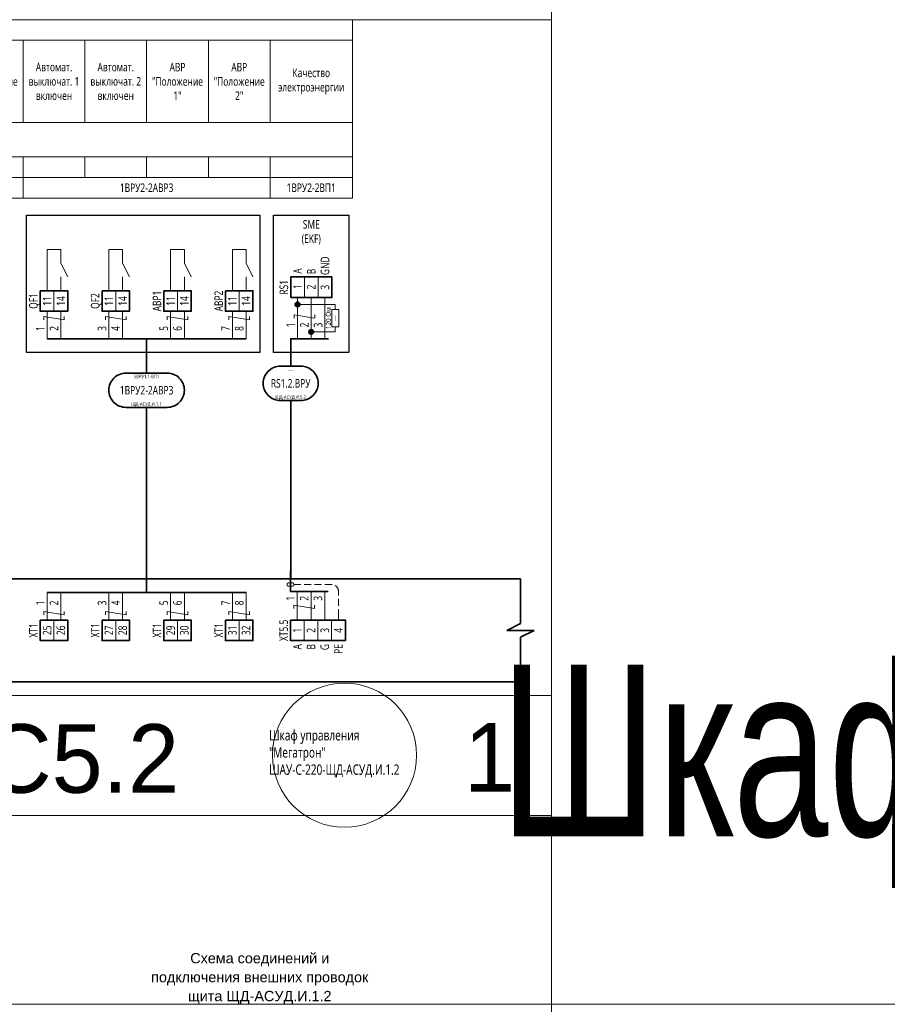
# Model space of a CAD drawing. Header units: millimetres. Extents: x -1173 to 6733, y -4591 to 345.
# Tile 43 of 93: x -332 to -79, y -1679 to -1392. Entities that reach past the tile are written whole.
import ezdxf
from ezdxf.enums import TextEntityAlignment as Align

# ---------------------------------------------------------------- set-up
doc = ezdxf.new("R2018")
doc.units = ezdxf.units.MM
doc.set_wipeout_variables(frame=1)
doc.linetypes.add('JIS_02_2.0', pattern=[3, 2, -1])
doc.layers.get('0').update_dxf_attribs({"lineweight": 15})
for name, color, linetype, lineweight in [('AK_Drawing', 7, 'Continuous', 35), ('AK_Drawing_Thin', 7, 'Continuous', 15), ('AK_Equipment', 7, 'Continuous', 35), ('AK_Multy_Wire', 7, 'Continuous', 35), ('AK_Table', 7, 'Continuous', 35), ('AK_Wire', 7, 'Continuous', 15), ('AK_Wire_Number', 7, 'Continuous', 15), ('РАМКА..ШТАМП', 7, 'Continuous', 20)]:
    doc.layers.add(name, color=color, linetype=linetype, lineweight=lineweight)
doc.layers.add('UNPLOTTED', color=2, linetype='Continuous', lineweight=15, plot=False)
doc.styles.add('CP.Text', font='arial.ttf')
doc.styles.add('PT Sans Narrow', font='PTN57F.ttf')
doc.styles.get("Standard").update_dxf_attribs({"font": 'arial.ttf'})
doc.styles.add('Trebuchet MS', font='trebuc.ttf', dxfattribs={"width": 0.75})

# ---------------------------------------------------------------- blocks, each defined once
blk = doc.blocks.new('*U1')
at = {"layer": 'UNPLOTTED'}
blk.add_line((0, 90), (-185, 90), dxfattribs=at)
for points in [[(0, 0), (-395, 0), (-395, 287), (0, 287)], [(-185, 55), (0, 55), (0, 0), (-185, 0)]]:
    blk.add_lwpolyline(points, close=True, dxfattribs=at)
blk = doc.blocks.new('*U70')
for p, q in [((372, 0), (0, 0)), ((376, 0), (372, 0)), ((376, -13), (376, 0)), ((372, -15), (376, -13)), ((380, -15), (372, -15)), ((376, -17), (380, -15)), ((376, -30), (376, -17)), ((0, -30), (372, -30)), ((376, -30), (372, -30))]:
    blk.add_line(p, q)
at = {"style": 'Trebuchet MS', "width": 0.75}
for tag, flags, p in [('NAME', 9, (-1, 0)), ('TYPE', 9, (-1, -3)), ('ASSYCODE', 9, (-1, -6)), ('MFG', 9, (-1, -9)), ('MESUREMENT_UNITS', 9, (-1, -13.44)), ('WEIGHT', 9, (-1, -18)), ('COUNT', 9, (-1, -16.98)), ('SORTING_SECTION', 9, (-1, -22.98)), ('XREF', 1, (-1, -24))]:
    blk.add_attdef(tag, text='', height=2, dxfattribs=dict(at, flags=flags)).set_placement(p, align=Align.RIGHT)
blk.add_attdef('TAG1', text='', height=2.5, dxfattribs=at).set_placement((2, -27), align=Align.MIDDLE_LEFT)
at = {"lineweight": 30, "width": 0.75, "flags": 104}
blk.add_attdef('CATDESC', text='', height=2.5, dxfattribs=at).set_placement((370, -25), align=Align.MIDDLE_RIGHT)
at = {"layer": 'UNPLOTTED', "style": 'Trebuchet MS', "width": 0.75, "flags": 8}
for tag, p in [('DESC1', (1, -3)), ('DESC2', (1, -5)), ('DESC3', (1, -7)), ('FAMILY', (1, -13.73)), ('SYSTEM_NAME', (1, -17.99)), ('POSITION_N', (1, -15.99))]:
    blk.add_attdef(tag, p, '', height=1, dxfattribs=at)
blk = doc.blocks.new('*T368')
at = {"layer": 'AK_Table', "color": 0, "linetype": 'ByBlock', "lineweight": -2, "transparency": 16777216}
for p, q in [((0, 0), (337, 0)), ((0, 0), (0, -52)), ((25, 0), (25, -52)), ((337, 0), (337, -52)), ((25, -6), (337, -6)), ((43, -6), (43, -30)), ((61, -6), (61, -30)), ((79, -6), (79, -30)), ((97, -6), (97, -30)), ((115, -6), (115, -30)), ((133, -6), (133, -30)), ((151, -6), (151, -30)), ((169, -6), (169, -30)), ((187, -6), (187, -30)), ((205, -6), (205, -30)), ((223, -6), (223, -30)), ((241, -6), (241, -30)), ((259, -6), (259, -30)), ((277, -6), (277, -30)), ((295, -6), (295, -30)), ((313, -6), (313, -30)), ((0, -30), (337, -30)), ((0, -40), (337, -40)), ((43, -40), (43, -46)), ((61, -40), (61, -46)), ((79, -40), (79, -46)), ((97, -40), (97, -52)), ((115, -40), (115, -46)), ((133, -40), (133, -46)), ((151, -40), (151, -46)), ((169, -40), (169, -52)), ((187, -40), (187, -46)), ((205, -40), (205, -46)), ((223, -40), (223, -46)), ((241, -40), (241, -52)), ((259, -40), (259, -46)), ((277, -40), (277, -46)), ((295, -40), (295, -46)), ((313, -40), (313, -52)), ((0, -46), (337, -46)), ((0, -52), (337, -52))]:
    blk.add_line(p, q, dxfattribs=at)
at = {"layer": 'AK_Table', "color": 0, "transparency": 16777216, "char_height": 2.5, "attachment_point": 5, "style": 'Trebuchet MS'}
for s, insert, width in [('Контроль ', (181, -3), 311), ('Автомат. выключат. 1 включен', (34, -18), 17), ('Автомат. выключат. 2 включен', (52, -18), 17), ('Наличие напряжения на вводе 1', (70, -18), 17), ('Наличие напряжения на вводе 2', (88, -18), 17), ('Автомат. выключат. 1 включен', (106, -18), 17), ('Автомат. выключат. 2 включен', (124, -18), 17), ('Автомат. выключат. 1 включен', (178, -18), 17), ('Автомат. выключат. 2 включен', (196, -18), 17), ('Автомат. выключат. 1 включен', (250, -18), 17), ('Автомат. выключат. 2 включен', (268, -18), 17), ('Наименование', (12.5, -15), 24), ('АВР "Положение 1"', (142, -18), 17), ('АВР "Положение 2"', (160, -18), 17), ('АВР "Положение 1"', (214, -18), 17), ('АВР "Положение 2"', (232, -18), 17), ('АВР "Положение 1"', (286, -18), 17), ('АВР "Положение 2"', (304, -18), 17), ('Качество электроэнергии', (325, -18), 23), ('Место отбора параметра', (12.5, -35), 23), ('28 этаж (техэтаж). Пом. 5.1. Электрощитовая', (181, -35), 311), ('Чертеж установки', (12.5, -43), 23), ('Позиция', (12.5, -49), 23), ('1ВРУ2-2ВП1', (61, -49), 71), ('1ВРУ2-2АВР1', (133, -49), 71), ('1ВРУ2-2АВР2', (205, -49), 71), ('1ВРУ2-2АВР3', (277, -49), 71), ('1ВРУ2-2ВП1', (325, -49), 23)]:
    blk.add_mtext(s, dxfattribs=dict(at, insert=insert, width=width))
blk = doc.blocks.new('*U56')
blk.add_lwpolyline([(-3, 5), (3, 5, -0.414214), (8, 0), (8, 0, -0.414214), (3, -5), (-3, -5, -0.414214), (-8, 0), (-8, 0, -0.414214)], format="xyb", close=True)
at = {"style": 'Trebuchet MS', "width": 0.75}
blk.add_attdef('CA_CIRCUIT_NUMBER', text='', height=2.5, dxfattribs=at).set_placement((0, 0), align=Align.MIDDLE_CENTER)
at = {"lineweight": 30, "width": 0.75, "flags": 1}
blk.add_attdef('CA_CABLE_TYPE', text='', height=2.5, rotation=90, dxfattribs=at).set_placement((0, -35), align=Align.BOTTOM_CENTER)
at = {"style": 'Trebuchet MS', "width": 0.75}
blk.add_attdef('LENGTH', text='', height=2.5, rotation=90, dxfattribs=at).set_placement((2, -34.82), align=Align.MIDDLE_CENTER)
at = {"layer": 'UNPLOTTED', "style": 'Trebuchet MS', "width": 0.75}
for tag, p in [('LOAD_NAME', (0, 4)), ('PANEL_NAME', (0, -4))]:
    blk.add_attdef(tag, text='', height=1, dxfattribs=at).set_placement(p, align=Align.MIDDLE_CENTER)
blk = doc.blocks.new('*U40')
at = {"layer": 'AK_Drawing_Thin'}
for points in [[(4, 11), (4, 0)], [(-4, 0), (-4, 7)]]:
    blk.add_lwpolyline(points, dxfattribs=at)
blk.add_wipeout([(-2.5, 1), (-2.5, -1), (2.5, -1), (2.5, 1)])
for points in [[(-2.5, 0), (-4, 0)], [(4, 0), (2.5, 0)]]:
    blk.add_lwpolyline(points, dxfattribs=at)
blk.add_lwpolyline([(-2.5, 1), (-2.5, -1), (2.5, -1), (2.5, 1)], close=True, dxfattribs=at)
at = {"style": 'Trebuchet MS', "width": 0.75, "flags": 8}
for tag, height, p in [('POWER', 1, (0, 0)), ('R1', 1.5, (0, 2))]:
    blk.add_attdef(tag, text='', height=height, dxfattribs=at).set_placement(p, align=Align.MIDDLE_CENTER)
blk = doc.blocks.new('WDDOT')
for radius in [0.7, 0.5, 0.3, 0.1]:
    blk.add_circle((0, 0), radius)
blk = doc.blocks.new('*U220')
blk.add_wipeout([(0, 0), (0, 6), (12, 6), (12, 0)])
blk.add_lwpolyline([(0, 0), (12, 0), (12, 6), (0, 6)], close=True)
at = {"lineweight": -2}
for points in [[(4, 0), (8, 0), (8, 6), (4, 6)], [(8, 0), (12, 0), (12, 6), (8, 6)]]:
    blk.add_lwpolyline(points, close=True, dxfattribs=at)
at = {"style": 'Trebuchet MS', "width": 0.75}
blk.add_attdef('TAG1', text='', height=2.5, rotation=90, dxfattribs=at).set_placement((-2, 3), align=Align.MIDDLE_CENTER)
at = {"style": 'Trebuchet MS', "width": 0.75, "flags": 12}
for tag, p in [('TERM01', (2, 3.22)), ('TERM02', (6, 3.06)), ('TERM03', (10, 3.03))]:
    blk.add_attdef(tag, text='', height=2.5, rotation=90, dxfattribs=at).set_placement(p, align=Align.MIDDLE_CENTER)
for tag, p in [('NOTE01', (2, 7)), ('NOTE02', (6, 7)), ('NOTE03', (10, 7))]:
    blk.add_attdef(tag, text='', height=2.5, rotation=90, dxfattribs=at).set_placement(p, align=Align.MIDDLE_RIGHT)
blk = doc.blocks.new('*U296')
at = {"layer": 'AK_Drawing', "lineweight": 30}
blk.add_lwpolyline([(-5, 40), (17, 40), (17, 0), (-5, 0)], close=True, dxfattribs=at)
at = {"layer": 'AK_Multy_Wire'}
blk.add_lwpolyline([(11, 4), (0, 4), (0, 0)], dxfattribs=at)
at = {"layer": 'AK_Wire'}
for points in [[(2, 16), (2, 4)], [(6, 16), (6, 4)], [(10, 16), (10, 4)], [(1, 10), (1, 11), (7, 10), (7, 11)]]:
    blk.add_lwpolyline(points, dxfattribs=at)
at = {"lineweight": 30, "width": 0.75, "flags": 104}
for tag, p in [('TAG3', (6, 79)), ('TAG2', (6, 62))]:
    blk.add_attdef(tag, text='', height=2.5, dxfattribs=at).set_placement(p, align=Align.MIDDLE_CENTER)
at = {"style": 'Trebuchet MS', "width": 0.75}
blk.add_attdef('TAG1', text='', height=2.5, dxfattribs=at).set_placement((6, 48), align=Align.MIDDLE_CENTER)
at = {"layer": 'AK_Drawing', "insert": (6, 35), "char_height": 2.5, "width": 18, "attachment_point": 5, "style": 'Trebuchet MS'}
blk.add_mtext('SME\\P(EKF)', dxfattribs=at)
at = {"layer": 'AK_Wire_Number', "style": 'Trebuchet MS', "width": 0.75}
for s, p in [('1', (2, 8)), ('2', (6, 8)), ('3', (10, 8))]:
    blk.add_text(s, height=2.5, rotation=90, dxfattribs=at).set_placement(p, align=Align.BOTTOM_CENTER)
at = {"layer": 'AK_Drawing_Thin'}
ref = blk.add_blockref('*U40', (13, 10), dxfattribs=dict(at, rotation=90))
ref.add_attrib('R1', '120 Ом', dxfattribs={"layer": '0', "height": 1.5, "rotation": 90, "style": 'Trebuchet MS', "width": 0.75}).set_placement((11, 10), align=Align.MIDDLE_CENTER)
ref.add_attrib('POWER', '-', dxfattribs={"layer": '0', "height": 1, "rotation": 90, "style": 'Trebuchet MS', "width": 5}).set_placement((13, 10), align=Align.MIDDLE_CENTER)
at = {"layer": 'AK_Drawing'}
for p in [(2, 14), (6, 6)]:
    blk.add_blockref('WDDOT', p, dxfattribs=at)
at = {"layer": 'AK_Equipment', "lineweight": 15}
ref = blk.add_blockref('*U220', (0, 16), dxfattribs=at)
ref.add_attrib('TAG1', 'RS1', dxfattribs={"layer": '0', "height": 2.5, "rotation": 90, "style": 'Trebuchet MS', "width": 0.75}).set_placement((-2, 19), align=Align.MIDDLE_CENTER)
ref.add_attrib('TERM01', '1', dxfattribs={"layer": '0', "height": 2.5, "rotation": 90, "style": 'Trebuchet MS', "width": 0.75}).set_placement((2, 19.22), align=Align.MIDDLE_CENTER)
ref.add_attrib('TERM02', '2', dxfattribs={"layer": '0', "height": 2.5, "rotation": 90, "style": 'Trebuchet MS', "width": 0.75}).set_placement((6, 19.06), align=Align.MIDDLE_CENTER)
ref.add_attrib('TERM03', '3', dxfattribs={"layer": '0', "height": 2.5, "rotation": 90, "style": 'Trebuchet MS', "width": 0.75}).set_placement((10, 19.03), align=Align.MIDDLE_CENTER)
ref.add_attrib('NOTE01', 'A', dxfattribs={"layer": '0', "height": 2.5, "rotation": 90, "style": 'Trebuchet MS', "width": 0.75}).set_placement((2, 24.53), align=Align.MIDDLE_RIGHT)
ref.add_attrib('NOTE02', 'B', dxfattribs={"layer": '0', "height": 2.5, "rotation": 90, "style": 'Trebuchet MS', "width": 0.75}).set_placement((6, 24.38), align=Align.MIDDLE_RIGHT)
ref.add_attrib('NOTE03', 'GND', dxfattribs={"layer": '0', "height": 2.5, "rotation": 90, "style": 'Trebuchet MS', "width": 0.75}).set_placement((10, 27.98), align=Align.MIDDLE_RIGHT)
blk = doc.blocks.new('*U226')
blk.add_wipeout([(0, 0), (0, -6), (16, -6), (16, 0)])
blk.add_lwpolyline([(0, 0), (16, 0), (16, -6), (0, -6)], close=True)
at = {"lineweight": -2}
for points in [[(4, 0), (8, 0), (8, -6), (4, -6)], [(8, 0), (12, 0), (12, -6), (8, -6)], [(12, 0), (16, 0), (16, -6), (12, -6)]]:
    blk.add_lwpolyline(points, close=True, dxfattribs=at)
at = {"style": 'Trebuchet MS', "width": 0.75, "flags": 12}
for tag, p in [('TERM01', (2, -3)), ('TERM02', (6, -3)), ('TERM03', (10, -3)), ('TERM04', (14, -3))]:
    blk.add_attdef(tag, text='', height=2.5, rotation=90, dxfattribs=at).set_placement(p, align=Align.MIDDLE_CENTER)
at = {"style": 'Trebuchet MS', "width": 0.75}
blk.add_attdef('TAG1', text='', height=2.5, rotation=90, dxfattribs=at).set_placement((-2, -3), align=Align.MIDDLE_CENTER)
at = {"style": 'Trebuchet MS', "width": 0.75, "flags": 12}
for tag, p in [('NOTE01', (2, -7)), ('NOTE02', (6, -7)), ('NOTE03', (10, -7)), ('NOTE04', (14, -7))]:
    blk.add_attdef(tag, text='', height=2.5, rotation=90, dxfattribs=at).set_placement(p, align=Align.MIDDLE_RIGHT)
blk = doc.blocks.new('*U217')
blk.add_wipeout([(0, 0), (0, -6), (8, -6), (8, 0)])
blk.add_lwpolyline([(0, 0), (8, 0), (8, -6), (0, -6)], close=True)
at = {"lineweight": -2}
blk.add_lwpolyline([(4, 0), (8, 0), (8, -6), (4, -6)], close=True, dxfattribs=at)
at = {"style": 'Trebuchet MS', "width": 0.75, "flags": 12}
for tag, p in [('TERM01', (2, -3)), ('TERM02', (6, -3))]:
    blk.add_attdef(tag, text='', height=2.5, rotation=90, dxfattribs=at).set_placement(p, align=Align.MIDDLE_CENTER)
at = {"style": 'Trebuchet MS', "width": 0.75}
blk.add_attdef('TAG1', text='', height=2.5, rotation=90, dxfattribs=at).set_placement((-2, -3), align=Align.MIDDLE_CENTER)
at = {"style": 'Trebuchet MS', "width": 0.75, "flags": 12}
for tag, p in [('NOTE01', (2, -7)), ('NOTE02', (6, -7))]:
    blk.add_attdef(tag, text='', height=2.5, rotation=90, dxfattribs=at).set_placement(p, align=Align.MIDDLE_RIGHT)
blk = doc.blocks.new('*U373')
at = {"layer": 'AK_Wire'}
for points in [[(-2, -4), (-2, 4)], [(2, -4), (2, 4)], [(3, 2.5), (3, 1.5), (-3, 2.5), (-3, 1.5)]]:
    blk.add_lwpolyline(points, dxfattribs=at)
blk = doc.blocks.new('*U370')
at = {"layer": 'AK_Drawing', "color": 0, "linetype": 'ByBlock', "lineweight": -2, "transparency": 16777216}
for p in [(0, 0), (18, 0), (36, 0), (54, 0)]:
    blk.add_blockref('*U373', p, dxfattribs=at)
blk = doc.blocks.new('*U30')
blk.add_line((4, 0), (4, 4))
blk.add_lwpolyline([(6, 4), (4, 8), (4, 12), (0, 12), (0, 0)])
blk = doc.blocks.new('*U371')
at = {"layer": 'AK_Drawing_Thin'}
blk.add_blockref('*U30', (-4, -6.5), dxfattribs=at)
blk = doc.blocks.new('*U372')
at = {"layer": 'AK_Drawing', "color": 0, "linetype": 'ByBlock', "lineweight": -2, "transparency": 16777216}
for p in [(0, 0), (18, 0), (36, 0), (54, 0)]:
    blk.add_blockref('*U371', p, dxfattribs=at)
blk = doc.blocks.new('Z')
at = {"layer": 'AK_Wire'}
blk.add_lwpolyline([(3, 0.5), (3, -0.5), (-3, 0.5), (-3, -0.5)], dxfattribs=at)
blk = doc.blocks.new('*U374')
at = {"layer": 'AK_Wire'}
for points in [[(-2, -4), (-2, 4)], [(2, -4), (2, 4)]]:
    blk.add_lwpolyline(points, dxfattribs=at)
blk.add_blockref('Z', (0, -2), dxfattribs=at)
blk = doc.blocks.new('*U375')
at = {"layer": 'AK_Drawing', "color": 0, "linetype": 'ByBlock', "lineweight": -2, "transparency": 16777216}
for p in [(0, 0), (18, 0), (36, 0), (54, 0)]:
    blk.add_blockref('*U374', p, dxfattribs=at)
blk = doc.blocks.new('*U303')
blk.add_lwpolyline([(-6, 5), (6, 5, -0.414214), (11, 0), (11, 0, -0.414214), (6, -5), (-6, -5, -0.414214), (-11, 0), (-11, 0, -0.414214)], format="xyb", close=True)
at = {"style": 'Trebuchet MS', "width": 0.75}
blk.add_attdef('CA_CIRCUIT_NUMBER', text='', height=2.5, dxfattribs=at).set_placement((0, 0), align=Align.MIDDLE_CENTER)
at = {"lineweight": 30, "width": 0.75, "flags": 1}
blk.add_attdef('CA_CABLE_TYPE', text='', height=2.5, rotation=90, dxfattribs=at).set_placement((0, -25), align=Align.BOTTOM_CENTER)
at = {"style": 'Trebuchet MS', "width": 0.75}
blk.add_attdef('LENGTH', text='', height=2.5, rotation=90, dxfattribs=at).set_placement((2, -24.82), align=Align.MIDDLE_CENTER)
at = {"layer": 'UNPLOTTED', "style": 'Trebuchet MS', "width": 0.75}
for tag, p in [('LOAD_NAME', (0, 4)), ('PANEL_NAME', (0, -4))]:
    blk.add_attdef(tag, text='', height=1, dxfattribs=at).set_placement(p, align=Align.MIDDLE_CENTER)

msp = doc.modelspace()

# ---------------------------------------------------------------- linework, layer by layer
at = {"layer": 'AK_Drawing', "lineweight": 30}
msp.add_lwpolyline([(-330, -1449), (-262, -1449), (-262, -1489), (-330, -1489)], close=True, dxfattribs=at)
at = {"layer": 'AK_Multy_Wire'}
for p, q in [((-266, -1485), (-324, -1485)), ((-266, -1559), (-324, -1559))]:
    msp.add_line(p, q, dxfattribs=at)
for points in [[(-295, -1485), (-295, -1495)], [(-253, -1489), (-253, -1493)], [(-253, -1503), (-253, -1555)], [(-295, -1505), (-295, -1559)], [(-242.06, -1558.65), (-253.06, -1558.65), (-253.06, -1552.65)]]:
    msp.add_lwpolyline(points, dxfattribs=at)
at = {"layer": 'AK_Wire'}
msp.add_lwpolyline([(-252.06, -1563.65), (-252.06, -1562.65), (-246.06, -1563.65), (-246.06, -1562.65)], dxfattribs=at)
at = {"layer": 'UNPLOTTED', "color": 2, "true_color": 0xf1eb1f}
for p, direction in [((-177, -2043), (0, 1)), ((-778, -1679), (1, 0))]:
    msp.add_xline(p, direction, dxfattribs=at)
at = {"layer": 'UNPLOTTED'}
msp.add_circle((-237.29, -1606.39), 21, dxfattribs=at)

# ---------------------------------------------------------------- block references
msp.add_blockref('*T368', (-572, -1392))
at = {"layer": 'AK_Drawing'}
msp.add_blockref('*U375', (-322, -1563), dxfattribs=at)
at = {"layer": 'AK_Equipment'}
ref = msp.add_blockref('*U70', (-562, -1555), dxfattribs=at)
lines = msp.add_mtext('\\W0.7500;Шкаф управления "Мегатрон" ШАУ-С-220-ЩД-АСУД.И.1.2', dxfattribs={"layer": '0', "insert": (-192, -1580), "char_height": 50, "attachment_point": 1})
ref.add_attrib('CATDESC', '', (-192, -1580), dxfattribs={"flags": 104}).embed_mtext(lines)
at = {"layer": 'AK_Multy_Wire', "ltscale": 10}
for name, p, values in [('*U303', (-295, -1500), {'CA_CIRCUIT_NUMBER': '1ВРУ2-2АВР3', 'PANEL_NAME': 'ЩД-АСУД.И.1.1', 'LOAD_NAME': '5ВРУ1.1-ВП1'}), ('*U56', (-253, -1498), {'CA_CIRCUIT_NUMBER': 'RS1.2.ВРУ', 'PANEL_NAME': 'ЩД-АСУД.И.5.2', 'LOAD_NAME': '----'})]:
    msp.add_blockref(name, p, dxfattribs=at).add_auto_attribs(values)
at = {"layer": 'UNPLOTTED'}
msp.add_blockref('*U1', (-177, -1679), dxfattribs=at)

# ---------------------------------------------------------------- texts
at = {"layer": 'AK_Wire_Number', "style": 'Trebuchet MS', "width": 0.75}
for s, p in [('1', (-324, -1482)), ('2', (-320, -1482)), ('3', (-306, -1482)), ('4', (-302, -1482)), ('5', (-288, -1482)), ('6', (-284, -1482)), ('7', (-270, -1482)), ('8', (-266, -1482)), ('1', (-251.06, -1560.65)), ('2', (-247.06, -1560.65)), ('3', (-243.06, -1560.65)), ('1', (-324, -1562)), ('2', (-320, -1562)), ('3', (-306, -1562)), ('4', (-302, -1562)), ('5', (-288, -1562)), ('6', (-284, -1562)), ('7', (-270, -1562)), ('8', (-266, -1562))]:
    msp.add_text(s, height=2.5, rotation=90, dxfattribs=at).set_placement(p, align=Align.BOTTOM_CENTER)
at = {"layer": 'UNPLOTTED', "color": 3, "style": 'PT Sans Narrow'}
msp.add_text('С5.2', height=20, dxfattribs=at).set_placement((-285.51, -1617.35), align=Align.RIGHT)
msp.add_text('1', height=20, dxfattribs=at).set_placement((-195, -1617), align=Align.CENTER)
at = {"layer": 'UNPLOTTED', "insert": (-259.29, -1599.09), "char_height": 3, "width": 30.2925, "attachment_point": 1, "style": 'Trebuchet MS'}
msp.add_mtext('Шкаф управления "Мегатрон" ШАУ-С-220-ЩД-АСУД.И.1.2', dxfattribs=at)
at = {"layer": 'РАМКА..ШТАМП', "ltscale": 400, "insert": (-262.02, -1671.51), "char_height": 3, "width": 67.243, "attachment_point": 5, "line_spacing_factor": 1.104159, "style": 'CP.Text'}
msp.add_mtext('Схема соединений и подключения внешних проводок щита ЩД-АСУД.И.1.2', dxfattribs=at)

# ---------------------------------------------------------------- next in the draw order: block references
at = {"layer": 'AK_Drawing'}
ref = msp.add_blockref('*U296', (-253, -1489), dxfattribs=at)
lines = msp.add_mtext('\\W0.7500;\\~', dxfattribs={"layer": '0', "insert": (-247, -1427), "char_height": 22, "attachment_point": 1})
ref.add_attrib('TAG2', '', (-247, -1427), dxfattribs={"flags": 104}).embed_mtext(lines)
lines = msp.add_mtext('\\W0.7500;\\~', dxfattribs={"layer": '0', "insert": (-247, -1410), "char_height": 22, "attachment_point": 1})
ref.add_attrib('TAG3', '', (-247, -1410), dxfattribs={"flags": 104}).embed_mtext(lines)
at = {"layer": 'AK_Equipment', "lineweight": 15}
ref = msp.add_blockref('*U217', (-326, -1471), dxfattribs=at)
ref.add_attrib('TAG1', 'QF1', dxfattribs={"layer": '0', "height": 2.5, "rotation": 90, "style": 'Trebuchet MS', "width": 0.75}).set_placement((-328, -1474), align=Align.MIDDLE_CENTER)
ref.add_attrib('TERM01', '11', dxfattribs={"layer": '0', "height": 2.5, "rotation": 90, "style": 'Trebuchet MS', "width": 0.75}).set_placement((-324, -1474), align=Align.MIDDLE_CENTER)
ref.add_attrib('TERM02', '14', dxfattribs={"layer": '0', "height": 2.5, "rotation": 90, "style": 'Trebuchet MS', "width": 0.75}).set_placement((-320, -1474), align=Align.MIDDLE_CENTER)
ref = msp.add_blockref('*U217', (-308, -1471), dxfattribs=at)
ref.add_attrib('TAG1', 'QF2', dxfattribs={"layer": '0', "height": 2.5, "rotation": 90, "style": 'Trebuchet MS', "width": 0.75}).set_placement((-310, -1474), align=Align.MIDDLE_CENTER)
ref.add_attrib('TERM01', '11', dxfattribs={"layer": '0', "height": 2.5, "rotation": 90, "style": 'Trebuchet MS', "width": 0.75}).set_placement((-306, -1474), align=Align.MIDDLE_CENTER)
ref.add_attrib('TERM02', '14', dxfattribs={"layer": '0', "height": 2.5, "rotation": 90, "style": 'Trebuchet MS', "width": 0.75}).set_placement((-302, -1474), align=Align.MIDDLE_CENTER)
ref = msp.add_blockref('*U217', (-326, -1567), dxfattribs=at)
ref.add_attrib('TAG1', 'XT1', dxfattribs={"layer": '0', "height": 2.5, "rotation": 90, "style": 'Trebuchet MS', "width": 0.75}).set_placement((-328, -1570), align=Align.MIDDLE_CENTER)
ref.add_attrib('TERM01', '25', dxfattribs={"layer": '0', "height": 2.5, "rotation": 90, "style": 'Trebuchet MS', "width": 0.75}).set_placement((-324, -1570), align=Align.MIDDLE_CENTER)
ref.add_attrib('TERM02', '26', dxfattribs={"layer": '0', "height": 2.5, "rotation": 90, "style": 'Trebuchet MS', "width": 0.75}).set_placement((-320, -1570), align=Align.MIDDLE_CENTER)
ref = msp.add_blockref('*U217', (-308, -1567), dxfattribs=at)
ref.add_attrib('TAG1', 'XT1', dxfattribs={"layer": '0', "height": 2.5, "rotation": 90, "style": 'Trebuchet MS', "width": 0.75}).set_placement((-310, -1570), align=Align.MIDDLE_CENTER)
ref.add_attrib('TERM01', '27', dxfattribs={"layer": '0', "height": 2.5, "rotation": 90, "style": 'Trebuchet MS', "width": 0.75}).set_placement((-306, -1570), align=Align.MIDDLE_CENTER)
ref.add_attrib('TERM02', '28', dxfattribs={"layer": '0', "height": 2.5, "rotation": 90, "style": 'Trebuchet MS', "width": 0.75}).set_placement((-302, -1570), align=Align.MIDDLE_CENTER)
ref = msp.add_blockref('*U217', (-290, -1567), dxfattribs=at)
ref.add_attrib('TAG1', 'XT1', dxfattribs={"layer": '0', "height": 2.5, "rotation": 90, "style": 'Trebuchet MS', "width": 0.75}).set_placement((-292, -1570), align=Align.MIDDLE_CENTER)
ref.add_attrib('TERM01', '29', dxfattribs={"layer": '0', "height": 2.5, "rotation": 90, "style": 'Trebuchet MS', "width": 0.75}).set_placement((-288, -1570), align=Align.MIDDLE_CENTER)
ref.add_attrib('TERM02', '30', dxfattribs={"layer": '0', "height": 2.5, "rotation": 90, "style": 'Trebuchet MS', "width": 0.75}).set_placement((-284, -1570), align=Align.MIDDLE_CENTER)
ref = msp.add_blockref('*U217', (-272, -1567), dxfattribs=at)
ref.add_attrib('TAG1', 'XT1', dxfattribs={"layer": '0', "height": 2.5, "rotation": 90, "style": 'Trebuchet MS', "width": 0.75}).set_placement((-274, -1570), align=Align.MIDDLE_CENTER)
ref.add_attrib('TERM01', '31', dxfattribs={"layer": '0', "height": 2.5, "rotation": 90, "style": 'Trebuchet MS', "width": 0.75}).set_placement((-270, -1570), align=Align.MIDDLE_CENTER)
ref.add_attrib('TERM02', '32', dxfattribs={"layer": '0', "height": 2.5, "rotation": 90, "style": 'Trebuchet MS', "width": 0.75}).set_placement((-266, -1570), align=Align.MIDDLE_CENTER)
ref = msp.add_blockref('*U226', (-253.06, -1567), dxfattribs=at)
ref.add_attrib('TAG1', 'XT5.5', dxfattribs={"layer": '0', "height": 2.5, "rotation": 90, "style": 'Trebuchet MS', "width": 0.75}).set_placement((-255.06, -1570), align=Align.MIDDLE_CENTER)
ref.add_attrib('TERM01', '1', dxfattribs={"layer": '0', "height": 2.5, "rotation": 90, "style": 'Trebuchet MS', "width": 0.75}).set_placement((-251.06, -1570), align=Align.MIDDLE_CENTER)
ref.add_attrib('TERM02', '2', dxfattribs={"layer": '0', "height": 2.5, "rotation": 90, "style": 'Trebuchet MS', "width": 0.75}).set_placement((-247.06, -1570), align=Align.MIDDLE_CENTER)
ref.add_attrib('TERM03', '3', dxfattribs={"layer": '0', "height": 2.5, "rotation": 90, "style": 'Trebuchet MS', "width": 0.75}).set_placement((-243.06, -1570), align=Align.MIDDLE_CENTER)
ref.add_attrib('TERM04', '4', dxfattribs={"layer": '0', "height": 2.5, "rotation": 90, "style": 'Trebuchet MS', "width": 0.75}).set_placement((-239.06, -1570), align=Align.MIDDLE_CENTER)
ref.add_attrib('NOTE01', 'A', dxfattribs={"layer": '0', "height": 2.5, "rotation": 90, "style": 'Trebuchet MS', "width": 0.75}).set_placement((-251.06, -1574), align=Align.MIDDLE_RIGHT)
ref.add_attrib('NOTE02', 'B', dxfattribs={"layer": '0', "height": 2.5, "rotation": 90, "style": 'Trebuchet MS', "width": 0.75}).set_placement((-247.06, -1574), align=Align.MIDDLE_RIGHT)
ref.add_attrib('NOTE03', 'G', dxfattribs={"layer": '0', "height": 2.5, "rotation": 90, "style": 'Trebuchet MS', "width": 0.75}).set_placement((-243.06, -1574), align=Align.MIDDLE_RIGHT)
ref.add_attrib('NOTE04', 'PE', dxfattribs={"layer": '0', "height": 2.5, "rotation": 90, "style": 'Trebuchet MS', "width": 0.75}).set_placement((-239.06, -1574), align=Align.MIDDLE_RIGHT)

# ---------------------------------------------------------------- next in the draw order: linework, layer by layer
at = {"layer": 'AK_Drawing_Thin', "linetype": 'JIS_02_2.0'}
msp.add_lwpolyline([(-239.06, -1567), (-239.06, -1565.82), (-239.06, -1558.65, 0.414214), (-241.06, -1556.65), (-252.06, -1556.65, -0.414214), (-252.56, -1557.15), (-253.56, -1557.15, -0.414214), (-254.06, -1556.65, -0.414214), (-253.56, -1556.15), (-252.56, -1556.15, -0.414214), (-252.06, -1556.65)], format="xyb", dxfattribs=at)
at = {"layer": 'AK_Wire'}
for points in [[(-251.06, -1567), (-251.06, -1558.65)], [(-247.06, -1567), (-247.06, -1558.65)], [(-243.06, -1567), (-243.06, -1558.65)]]:
    msp.add_lwpolyline(points, dxfattribs=at)

# ---------------------------------------------------------------- next in the draw order: block references
at = {"layer": 'AK_Drawing'}
for name, p in [('*U372', (-320, -1464.5)), ('*U370', (-322, -1481))]:
    msp.add_blockref(name, p, dxfattribs=at)

# ---------------------------------------------------------------- next in the draw order: block references
at = {"layer": 'AK_Equipment', "lineweight": 15}
ref = msp.add_blockref('*U217', (-290, -1471), dxfattribs=at)
ref.add_attrib('TAG1', 'АВР1', dxfattribs={"layer": '0', "height": 2.5, "rotation": 90, "style": 'Trebuchet MS', "width": 0.75}).set_placement((-292, -1474), align=Align.MIDDLE_CENTER)
ref.add_attrib('TERM01', '11', dxfattribs={"layer": '0', "height": 2.5, "rotation": 90, "style": 'Trebuchet MS', "width": 0.75}).set_placement((-288, -1474), align=Align.MIDDLE_CENTER)
ref.add_attrib('TERM02', '14', dxfattribs={"layer": '0', "height": 2.5, "rotation": 90, "style": 'Trebuchet MS', "width": 0.75}).set_placement((-284, -1474), align=Align.MIDDLE_CENTER)
ref = msp.add_blockref('*U217', (-272, -1471), dxfattribs=at)
ref.add_attrib('TAG1', 'АВР2', dxfattribs={"layer": '0', "height": 2.5, "rotation": 90, "style": 'Trebuchet MS', "width": 0.75}).set_placement((-274, -1474), align=Align.MIDDLE_CENTER)
ref.add_attrib('TERM01', '11', dxfattribs={"layer": '0', "height": 2.5, "rotation": 90, "style": 'Trebuchet MS', "width": 0.75}).set_placement((-270, -1474), align=Align.MIDDLE_CENTER)
ref.add_attrib('TERM02', '14', dxfattribs={"layer": '0', "height": 2.5, "rotation": 90, "style": 'Trebuchet MS', "width": 0.75}).set_placement((-266, -1474), align=Align.MIDDLE_CENTER)

doc.saveas('drawing.dxf')
